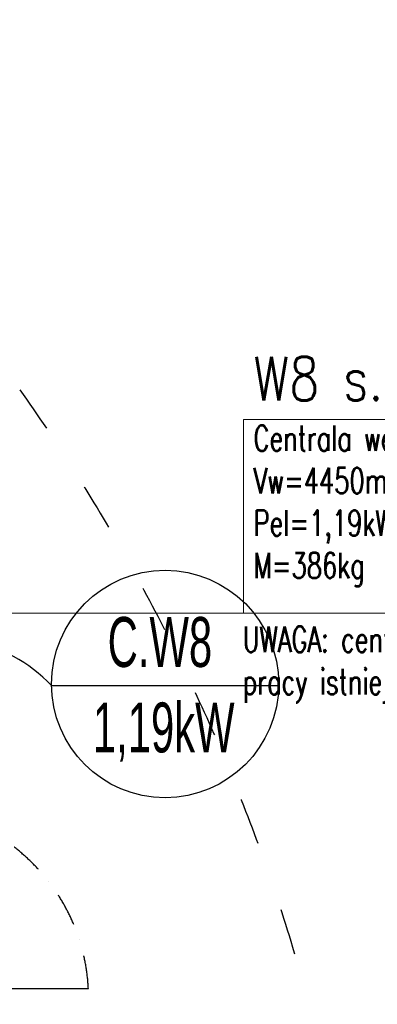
# Model space of a CAD drawing. Header units: millimetres. Extents: x -165365 to -33565, y 7406 to 103342.
# Tile 98 of 256: x -104952 to -103572, y 38597 to 42392. Entities that reach past the tile are written whole.
import ezdxf

# ---------------------------------------------------------------- set-up
doc = ezdxf.new("R2010")
doc.units = ezdxf.units.MM
doc.header["$MEASUREMENT"] = 0
doc.linetypes.add('ACAD_ISO03W100', pattern=[150, 60, -90])
doc.linetypes.add('DASHDOT', pattern=[1, 0.5, -0.25, 0, -0.25])
for name, color, linetype in [('ELEK CIENKIE', 80, 'Continuous'), ('ELEK OPIS', 140, 'Continuous'), ('IPHandle', 7, 'Continuous'), ('Strop', 252, 'Continuous')]:
    doc.layers.add(name, color=color, linetype=linetype)
doc.layers.add('HVAC_WENTYLACJA_ETYKIETY', color=3, linetype='Continuous', lineweight=18)
doc.styles.add('Arial', font='arial.ttf')
doc.styles.add('OPIS1', font='ROMANS.SHX', dxfattribs={"width": 0.9})

# ---------------------------------------------------------------- blocks, each defined once
blk = doc.blocks.new('A$C67C5DD4D')
at = {"layer": 'Strop', "flags": 128}
for points in [[(14228.5, 0), (57958.5, 0), (57958.5, 1406.8), (57958.5, 1410), (73208.5, 1410), (79708.5, 1410), (79708.5, 6106), (86978.5, 6106), (86978.5, 7196), (86978.5, 9216), (86978.5, 9799.9, 0.032078), (72413, 18233.9, 0.000523), (72183.3, 18342.2, 0.001989), (71307.4, 18749.6, 0.031398), (57338.7, 24062.9, 0.034913), (39523.2, 28246.2), (39523.2, 28246.2), (39523.1, 28246.2, 0.026147), (28486.3, 29455.9)], [(14228.5, 0), (57958.5, 0), (57958.5, 1406.8), (57958.5, 1410), (73208.5, 1410), (79708.5, 1410), (79708.5, 6106), (86978.5, 6106), (86978.5, 7196), (86978.5, 9216), (86978.5, 9799.9, 0.032078), (72413, 18233.9, 0.000523), (72183.3, 18342.2, 0.001989), (71307.4, 18749.6, 0.031398), (57338.7, 24062.9, 0.034913), (39523.2, 28246.2), (39523.2, 28246.2), (39523.1, 28246.2, 0.026147), (28486.3, 29455.9)], [(14228.5, 400), (57558.5, 400), (57558.5, 1406.8), (57558.5, 1810), (73208.5, 1810), (79308.5, 1810), (79308.5, 6506), (86578.5, 6506), (86578.5, 7196), (86578.5, 9216), (86578.5, 9585.9, 0.031662), (72238.7, 17873.9, 0.000515), (72013.1, 17980.2, 0.001987), (71141.1, 18385.8, 0.031396), (57220.2, 23680.9, 0.035679), (39064, 27914.9), (39064, 27915, 0.025197), (28465.5, 29056.5)]]:
    blk.add_lwpolyline(points, format="xyb", dxfattribs=at)
blk = doc.blocks.new('AVS_IPMC2_RL_2_t')
blk.add_line((0, 0), (0, -27.4))
at = {"color": 7, "linetype": 'DASHDOT', "ltscale": 10}
blk.add_arc((-1.52, 1.52), 28.96, 273.0137, 356.9863, dxfattribs=at)
blk = doc.blocks.new('A$C67C89D75')
at = {"layer": 'IPHandle', "xscale": 25.4, "yscale": 25.4}
blk.add_blockref('AVS_IPMC2_RL_2_t', (286.5, 696), dxfattribs=at)

msp = doc.modelspace()

# ---------------------------------------------------------------- block references
msp.add_blockref('A$C67C5DD4D', (-154407.14734, 17746.99902))

# ---------------------------------------------------------------- next in the draw order: linework, layer by layer
at = {"layer": 'ELEK CIENKIE', "color": 232, "linetype": 'ACAD_ISO03W100', "ltscale": 3}
msp.add_circle((-111113.41336, 36619.62119), 7540, dxfattribs=at)
at = {"layer": 'ELEK OPIS'}
msp.add_line((-104829.08126, 39825.2324), (-103952.22331, 39825.2324), dxfattribs=at)
msp.add_circle((-104390.69446, 39831.31331), 438.42898, dxfattribs=at)
msp.add_arc((-105263.96634, 39409.89774), 601.35506, 43.68274174, 113.30763192, dxfattribs=at)
at = {"layer": 'HVAC_WENTYLACJA_ETYKIETY'}
msp.add_lwpolyline([(-104087.46259, 40850.80681), (-102196.45503, 40850.80681), (-102196.45503, 40103.88563), (-104087.46259, 40103.88563)], close=True, dxfattribs=at)
msp.add_lwpolyline([(-104087.46259, 40103.88563), (-105751.30812, 40103.88563)], dxfattribs=at)

# ---------------------------------------------------------------- next in the draw order: block references
at = {"rotation": 90}
msp.add_blockref('A$C67C89D75', (-104686.57707, 38371.46628), dxfattribs=at)

# ---------------------------------------------------------------- next in the draw order: texts
at = {"layer": 'ELEK OPIS', "style": 'Arial', "width": 0.6}
for s, p in [('C.W8', (-104612.14893, 39897.0441)), ('1,19kW', (-104669.27548, 39567.59016))]:
    msp.add_text(s, height=192.456, dxfattribs=at).set_placement(p)
at = {"layer": 'HVAC_WENTYLACJA_ETYKIETY', "insert": (-104049.48849, 41092.40293), "char_height": 168, "width": 2365.2602815, "attachment_point": 1, "style": 'OPIS1'}
msp.add_mtext('\\C6;\\W0.8;W8 s.operacyjna', dxfattribs=at)
at = {"layer": 'HVAC_WENTYLACJA_ETYKIETY', "char_height": 98, "width": 2365.2602815, "attachment_point": 1}
for s, insert in [('\\Fromans|c238;\\W0.7;Centrala wentylacyjna W8\\PVw=4450m3/h+20%rez (300Pa)\\PPel=1,19kW\\PM=386kg', (-104049.48849, 40827.70764)), ('\\Fromans|c238;\\W0.7;UWAGA: centrala do montażu podczas \\Ppracy istniejącej centrali W8', (-104091.02888, 40052.64682))]:
    msp.add_mtext(s, dxfattribs=dict(at, insert=insert))

doc.saveas('drawing.dxf')
